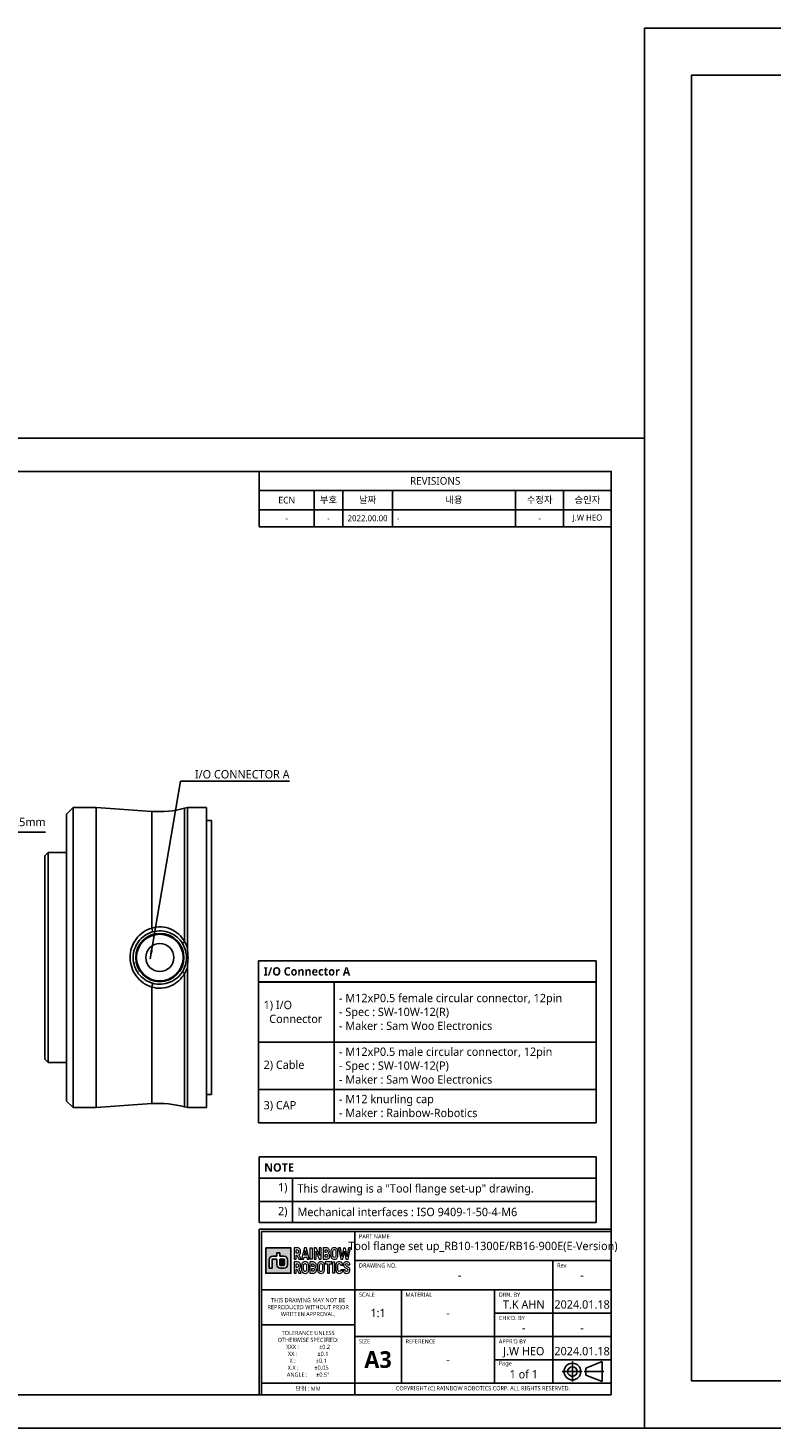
# Model space of a CAD drawing. Header units: millimetres. Extents: x 0 to 4378, y 0 to 2376.
# Tile 193 of 236: x 3599 to 3822, y 0 to 420. Entities that reach past the tile are written whole.
import ezdxf
from ezdxf.enums import TextEntityAlignment as Align

# ---------------------------------------------------------------- set-up
doc = ezdxf.new("R2010")
doc.units = ezdxf.units.MM
doc.header["$LTSCALE"] = 0.2
doc.linetypes.add('CENTER2', pattern=[1.125, 0.75, -0.125, 0.125, -0.125])
for name, color, linetype in [('02_Center Line', 1, 'CENTER2'), ('05_Section Line', 3, 'Continuous'), ('09_Table Line', 2, 'Continuous'), ('10_Drawing Template', 2, 'Continuous')]:
    doc.layers.add(name, color=color, linetype=linetype)
doc.layers.add('14_Mark', color=7, linetype='Continuous', true_color=0xe03c31)
doc.styles.add('Rainbow-2.5 Style', font='malgunsl.ttf')
doc.styles.add('Rainbow-4.0 Style', font='malgunsl.ttf')
doc.dimstyles.new('Rainbow-2.5 Style$3', dxfattribs={"dimtxt": 2.5, "dimasz": 2.5, "dimexe": 1, "dimexo": 1, "dimgap": 1, "dimtad": 1, "dimtoh": 1, "dimdsep": 46, "dimtxsty": 'Rainbow-2.5 Style', "dimcen": 0, "dimclrd": 251, "dimclre": 251, "dimclrt": 7, "dimazin": 3, "dimtp": 0.1, "dimtm": 0.1, "dimtfac": 0.71, "dimtmove": 0, "dimatfit": 3, "dimfxl": 1, "dimlwd": -1, "dimlwe": -1, "dimarcsym": 1})
doc.dimstyles.new('Rainbow-2.5 Style$7', dxfattribs={"dimtxt": 2.5, "dimasz": 2.5, "dimexe": 1, "dimexo": 1, "dimgap": 1, "dimtad": 1, "dimdsep": 46, "dimtxsty": 'Rainbow-2.5 Style', "dimcen": 0, "dimclrd": 251, "dimclre": 251, "dimclrt": 7, "dimazin": 3, "dimtp": 0.1, "dimtm": 0.1, "dimtfac": 0.71, "dimtmove": 0, "dimatfit": 3, "dimfxl": 1, "dimlwd": -1, "dimlwe": -1, "dimarcsym": 1})

# ---------------------------------------------------------------- blocks, each defined once
blk = doc.blocks.new('*T125')
at = {"color": 251, "transparency": 16777216}
for p, q in [((0, 0), (101.38, 0)), ((0, 0), (0, -48.55)), ((101.38, 0), (101.38, -48.55)), ((0, -6.31), (101.38, -6.31)), ((0, -6.36), (101.38, -6.36)), ((22.66, -6.36), (22.66, -48.55)), ((0, -24.34), (101.38, -24.34)), ((0, -38.55), (101.38, -38.55)), ((0, -48.55), (101.38, -48.55))]:
    blk.add_line(p, q, dxfattribs=at)
at = {"transparency": 16777216, "char_height": 2.5, "attachment_point": 4, "style": 'Rainbow-2.5 Style'}
for s, insert, width in [('{\\fMalgun Gothic|b1|i0|c129|p50;\\C3;I/O Connector A}', (1.5, -3.17), 98.3834), ('1) I/O\\P  Connector', (1.5, -15.33), 19.6611), ('- M12xP0.5 female circular connector, 12pin\\P- Spec : SW-10W-12(R)\\P- Maker : Sam Woo Electronics', (24.16, -15.33), 75.7223), ('- M12xP0.5 male circular connector, 12pin\\P- Spec : SW-10W-12(P)\\P- Maker : Sam Woo Electronics', (24.16, -31.44), 75.7223), ('2) Cable', (1.5, -31.44), 19.6611), ('3) CAP', (1.5, -43.55), 19.6611), ('- M12 knurling cap\\P- Maker : Rainbow-Robotics', (24.16, -43.55), 75.7223)]:
    blk.add_mtext(s, dxfattribs=dict(at, insert=insert, width=width))
blk = doc.blocks.new('A$C8af6dac1')
for p, q in [((-1.94, 43.06), (0, 45)), ((-1.94, 43.06), (-1.94, -43.06)), ((0, 45), (0, -45)), ((0, 45), (6.98, 45)), ((6.98, 45), (6.98, -45)), ((23.66, 43.83), (6.98, 45)), ((23.66, 43.83), (23.66, 8.85)), ((33.51, 44.78), (34.33, 45)), ((33.51, 44.78), (33.51, 4.75)), ((34.33, 2.96), (34.33, 45)), ((34.33, 45), (40.06, 45)), ((40.06, -45), (40.06, 45)), ((40.06, 41.1), (41.56, 41.1)), ((41.56, -41.1), (41.56, 41.1)), ((-8.44, 30.5), (-7.44, 31.5)), ((-8.44, 30.5), (-8.44, -30.5)), ((-7.44, -31.5), (-7.44, 31.5)), ((-7.44, 31.5), (-1.94, 31.5)), ((17.15, -0.59), (17.15, -0.59)), ((17.24, -1.38), (17.24, -1.38)), ((17.88, -3.67), (17.88, -3.67)), ((17.94, -3.8), (17.94, -3.8)), ((34.33, -45), (34.33, -2.96)), ((18.26, -4.46), (18.26, -4.46)), ((20.66, -7.31), (20.66, -7.31)), ((33.51, -4.75), (33.51, -44.78)), ((23.66, -8.85), (23.66, -43.83)), ((-8.44, -30.5), (-7.44, -31.5)), ((-7.44, -31.5), (-1.94, -31.5)), ((40.06, -41.1), (41.56, -41.1)), ((-1.94, -43.06), (0, -45)), ((0, -45), (6.98, -45)), ((23.66, -43.83), (6.98, -45)), ((33.51, -44.78), (34.33, -45)), ((34.33, -45), (40.06, -45))]:
    blk.add_line(p, q)
for radius in [7.25, 7, 4.2]:
    blk.add_circle((26.06, 0), radius)
for centre, start, end in [((25.75, 73.76), 266, 285), ((25.75, -73.76), 75, 94)]:
    blk.add_arc(centre, 30, start, end)
for centre, major_axis, ratio, start_param, end_param in [((23.59, 8.65), (0.275, -0.961), 0.124413, 0, 1.746228), ((33.77, 4.64), (-0.857, -0.516), 0.224443, 4.882104, 6.283185), ((33.77, -4.64), (-0.857, 0.516), 0.224443, 0, 1.401082), ((23.59, -8.65), (0.275, 0.961), 0.124413, 4.536957, 6.283185)]:
    blk.add_ellipse(centre, major_axis=major_axis, ratio=ratio, start_param=start_param, end_param=end_param)
for points, knots in [([(23.66, -8.85), (21.75, -8.3), (20.11, -7.12), (17.78, -3.95), (17.14, -1.99), (17.13, 1.97), (17.77, 3.94), (20.09, 7.1), (21.75, 8.3), (23.66, 8.85)], [0, 0, 0, 0, 0.25, 0.25, 0.5, 0.5, 0.75, 0.75, 1, 1, 1, 1]), ([(23.66, 8.85), (25.53, 9.42), (27.6, 9.28), (29.36, 8.52), (31.13, 7.75), (32.56, 6.42), (33.51, 4.75)], [0, 0, 0, 0, 0.5, 0.5, 0.5, 1, 1, 1, 1]), ([(23.86, 7.69), (22.19, 7.21), (20.72, 6.2), (19.68, 4.83), (18.65, 3.46), (18.06, 1.73), (18.06, -0.01), (18.07, -1.75), (18.65, -3.47), (19.69, -4.84), (20.73, -6.21), (22.19, -7.21), (23.86, -7.69)], [0, 0, 0, 0, 0.25, 0.25, 0.25, 0.5, 0.5, 0.5, 0.75, 0.75, 0.75, 1, 1, 1, 1]), ([(32.92, 4.13), (32.02, 5.62), (30.68, 6.76), (27.45, 8.07), (25.57, 8.18), (23.86, 7.69)], [0, 0, 0, 0, 0.5, 0.5, 1, 1, 1, 1]), ([(32.92, -4.13), (33.65, -2.9), (34.07, -1.45), (34.06, 1.47), (33.65, 2.9), (32.92, 4.13)], [0, 0, 0, 0, 0.5, 0.5, 1, 1, 1, 1]), ([(34.33, 2.96), (34.33, 2.3), (34.45, 1.63), (34.49, 0.97), (34.53, 0.31), (34.53, -0.34), (34.49, -0.99), (34.44, -1.65), (34.33, -2.31), (34.33, -2.96)], [0.0001826, 0.0001826, 0.0001826, 0.0001826, 0.3374037, 0.3374037, 0.3374037, 0.6673059, 0.6673059, 0.6673059, 0.9998061, 0.9998061, 0.9998061, 0.9998061]), ([(23.86, -7.69), (25.58, -8.18), (27.45, -8.07), (29.07, -7.41), (30.69, -6.76), (32.02, -5.62), (32.92, -4.13)], [0, 0, 0, 0, 0.5, 0.5, 0.5, 1, 1, 1, 1]), ([(33.51, -4.75), (32.56, -6.42), (31.13, -7.74), (29.37, -8.51), (27.61, -9.28), (25.54, -9.42), (23.66, -8.85)], [0, 0, 0, 0, 0.5, 0.5, 0.5, 1, 1, 1, 1])]:
    blk.add_open_spline(points, degree=3, knots=knots)
for points in [[(33.51, 4.75), (33.85, 4.18), (34.12, 3.59), (34.33, 2.96)], [(34.33, -2.96), (34.12, -3.58), (33.85, -4.19), (33.51, -4.75)]]:
    blk.add_open_spline(points, degree=3)
blk = doc.blocks.new('*D130')
at = {"color": 251, "linetype": 'ByBlock', "transparency": 16777216}
for p, q in [((3537.92, 146.11), (3553.4, 178.75)), ((3553.4, 178.75), (3604.15, 178.75)), ((3534.28, 138.43), (3536.85, 143.85)), ((3533.21, 136.17), (3532.13, 133.91))]:
    blk.add_line(p, q, dxfattribs=at)
at = {"color": 251, "transparency": 16777216}
for points in [[(3537.54, 146.28), (3538.3, 145.93), (3536.85, 143.85)], [(3532.83, 136.35), (3533.58, 135.99), (3534.28, 138.43)]]:
    blk.add_solid(points, dxfattribs=at)
at = {"layer": 'Defpoints', "color": 0, "transparency": 16777216}
for p in [(3536.85, 143.85), (3534.28, 138.43)]:
    blk.add_point(p, dxfattribs=at)
at = {"color": 7, "transparency": 16777216, "insert": (3579.27, 182.29), "char_height": 2.5, "attachment_point": 5, "style": 'Rainbow-2.5 Style'}
blk.add_mtext('∅6{}{\\C7; H7\\C3;{\\H1.42x;\\W0.5;(}{\\A2;\\H0.71x;+\\S0.012^ 0;}{\\H1.42x;\\W0.5;)}}{{}} PIN HOLE DP5.5mm', dxfattribs=at)
blk = doc.blocks.new('A$C04cd0c3c1123')
at = {"layer": '14_Mark'}
h = blk.add_hatch(color=256, dxfattribs=at)
h.dxf.hatch_style = 1
h.paths.add_polyline_path([(313.85, 54.05), (306.26, 54.05), (306.26, 46.45), (313.85, 46.45)])
h.paths.add_polyline_path([(312.8, 50.47), (312.8, 48.98, -0.414214), (311.75, 47.93), (310.68, 47.93, -0.414214), (309.63, 48.98), (309.63, 50.67), (308.37, 50.67, 0.414214), (308.16, 50.46), (308.16, 47.93), (307.31, 47.93), (307.31, 50.47, -0.414214), (308.36, 51.52), (309.63, 51.52), (309.63, 52.57), (310.48, 52.57), (310.48, 51.52), (311.75, 51.52, -0.414214)], flags=16)
h.paths.add_polyline_path([(311.95, 50.46), (311.95, 48.98, -0.414214), (311.74, 48.77), (310.69, 48.77, -0.414214), (310.48, 48.98), (310.48, 50.67), (311.74, 50.67, -0.414214)], flags=0)
h = blk.add_hatch(color=256, dxfattribs=at)
h.dxf.hatch_style = 1
h.paths.add_polyline_path([(311.95, 50.46, 0.414214), (311.74, 50.67), (310.48, 50.67), (310.48, 48.98, 0.414214), (310.69, 48.77), (311.74, 48.77, 0.414214), (311.95, 48.98)])
at = {"linetype": 'Continuous'}
for p, q in [((402.34, 17.94), (407.28, 19.98)), ((402.34, 17.94), (402.34, 15.85)), ((407.28, 19.98), (407.28, 13.91)), ((407.28, 13.91), (402.34, 15.85))]:
    blk.add_line(p, q, dxfattribs=at)
blk.add_lwpolyline([(0, 0), (420, 0), (420, 297), (0, 297)], close=True)
at = {"lineweight": 0}
for points in [[(315.71, 54.05), (314.78, 54.05), (314.78, 50.67), (315.37, 50.67), (315.37, 51.85), (315.64, 51.85)], [(315.7, 53.48), (315.81, 53.47), (315.99, 53.39), (316.1, 53.21), (316.14, 52.95), (316.13, 52.81), (316.06, 52.59), (315.92, 52.45), (315.7, 52.41), (315.37, 52.41)], [(315.37, 52.41), (315.37, 53.48), (315.7, 53.48)], [(315.64, 51.85), (316.24, 50.67), (316.9, 50.67), (316.21, 51.95)], [(316.61, 53.58), (316.48, 53.76), (316.4, 53.83), (316.21, 53.95), (315.98, 54.02), (315.71, 54.05)], [(316.21, 51.95), (316.22, 51.96), (316.41, 52.08), (316.56, 52.24)], [(316.56, 52.24), (316.66, 52.44), (316.72, 52.68), (316.75, 52.96), (316.74, 53.11), (316.69, 53.36), (316.61, 53.58)], [(318.5, 54.05), (317.86, 54.05), (317.04, 50.67), (317.65, 50.67), (317.79, 51.28), (318.58, 51.28)], [(317.91, 51.85), (318.04, 52.47), (318.06, 52.54), (318.09, 52.75), (318.13, 53.01), (318.17, 53.3), (318.19, 53.3)], [(318.19, 53.3), (318.21, 53.18), (318.25, 52.87), (318.3, 52.63), (318.32, 52.47), (318.46, 51.85), (317.91, 51.85)], [(318.58, 51.28), (318.71, 50.67), (319.33, 50.67), (318.5, 54.05)], [(321.43, 54.05), (320.84, 54.05), (320.84, 50.67), (321.42, 50.67), (321.42, 51.69), (321.42, 51.95), (321.41, 52.2), (321.4, 52.45), (321.38, 52.7), (321.35, 52.94), (321.37, 52.96)], [(321.37, 52.96), (321.38, 52.92), (321.44, 52.77), (321.54, 52.51), (321.68, 52.14), (322.33, 50.67)], [(322.4, 51.77), (322.38, 51.83), (322.28, 52.1), (322.22, 52.25), (322.13, 52.46), (321.43, 54.05)], [(322.33, 50.67), (322.92, 50.67), (322.92, 54.05)], [(322.92, 54.05), (322.33, 54.05), (322.33, 53.02), (322.34, 52.8), (322.35, 52.55), (322.36, 52.3), (322.39, 52.05), (322.42, 51.78), (322.4, 51.77)], [(324.5, 54.05), (323.52, 54.05), (323.52, 50.67), (324.53, 50.67), (324.58, 50.68), (324.84, 50.71), (325.06, 50.8), (325.25, 50.94), (325.28, 50.98), (325.41, 51.17)], [(324.41, 53.49), (324.6, 53.45), (324.75, 53.32), (324.79, 53.08), (324.76, 52.87), (324.64, 52.71), (324.43, 52.66), (324.11, 52.66)], [(324.11, 52.66), (324.11, 53.49), (324.41, 53.49)], [(324.44, 52.1), (324.58, 52.09), (324.79, 51.99), (324.85, 51.91), (324.91, 51.66), (324.91, 51.61), (324.84, 51.4), (324.69, 51.27), (324.44, 51.23), (324.11, 51.23)], [(324.11, 51.23), (324.11, 52.1), (324.44, 52.1)], [(325.28, 53.6), (325.15, 53.79), (324.98, 53.92), (324.76, 54.01), (324.5, 54.05)], [(325.41, 52.1), (325.29, 52.26), (325.08, 52.4), (325.14, 52.44), (325.28, 52.62)], [(325.28, 52.62), (325.36, 52.85), (325.39, 53.11), (325.39, 53.11), (325.36, 53.38), (325.28, 53.6)], [(325.41, 51.17), (325.49, 51.4), (325.52, 51.66), (325.49, 51.88), (325.41, 52.1)], [(326.87, 54.1), (326.72, 54.09), (326.48, 54.05), (326.26, 53.95), (326.09, 53.8), (325.99, 53.68), (325.89, 53.47), (325.82, 53.24), (325.81, 52.96), (325.81, 51.76), (325.81, 51.57), (325.87, 51.32), (325.95, 51.1)], [(325.95, 51.1), (326.09, 50.92), (326.17, 50.83), (326.37, 50.71), (326.6, 50.64), (326.87, 50.62), (327.01, 50.62), (327.26, 50.67), (327.47, 50.77), (327.65, 50.92), (327.74, 51.04), (327.84, 51.24), (327.91, 51.48), (327.93, 51.76), (327.93, 52.96), (327.92, 53.15), (327.87, 53.4), (327.78, 53.62)], [(326.87, 51.19), (326.72, 51.21), (326.55, 51.31), (326.45, 51.49), (326.41, 51.76), (326.41, 52.96), (326.43, 53.15), (326.51, 53.36), (326.65, 53.49), (326.87, 53.53)], [(327.78, 53.62), (327.65, 53.8), (327.56, 53.88), (327.36, 54.01), (327.13, 54.08), (326.87, 54.1)], [(326.87, 53.53), (327.01, 53.51), (327.18, 53.41), (327.28, 53.23), (327.32, 52.96), (327.32, 51.76), (327.3, 51.57), (327.22, 51.36), (327.08, 51.23), (326.87, 51.19)], [(328.68, 54.05), (328.07, 54.05), (328.82, 50.67)], [(329.13, 51.42), (329.11, 51.54), (329.08, 51.76), (329.04, 52.02), (328.98, 52.33), (328.68, 54.05)], [(328.82, 50.67), (329.45, 50.67), (329.73, 51.97), (329.75, 52.06), (329.8, 52.29), (329.84, 52.54), (329.87, 52.79), (329.9, 53.06), (329.92, 53.06)], [(330.22, 53.99), (329.59, 53.99), (329.3, 52.34), (329.25, 52.05), (329.2, 51.73), (329.16, 51.52), (329.15, 51.42), (329.13, 51.42)], [(329.92, 53.06), (329.93, 52.96), (329.95, 52.71), (329.99, 52.46), (330.03, 52.21), (330.08, 51.97), (330.36, 50.67)], [(330.66, 51.42), (330.65, 51.49), (330.62, 51.67), (330.58, 51.95), (330.52, 52.34), (330.22, 53.99)], [(330.36, 50.67), (330.99, 50.67), (331.74, 54.05)], [(331.74, 54.05), (331.13, 54.05), (330.83, 52.33), (330.79, 52.11), (330.74, 51.84), (330.71, 51.6), (330.68, 51.42), (330.66, 51.42)], [(315.71, 49.82), (314.78, 49.82), (314.78, 46.45), (315.37, 46.45), (315.37, 47.63), (315.64, 47.63)], [(315.7, 49.26), (315.81, 49.25), (315.99, 49.16), (316.1, 48.99), (316.14, 48.73), (316.13, 48.59), (316.06, 48.37), (315.92, 48.24), (315.7, 48.19), (315.37, 48.19)], [(315.37, 48.19), (315.37, 49.26), (315.7, 49.26)], [(315.64, 47.63), (316.24, 46.45), (316.9, 46.45), (316.21, 47.73)], [(316.61, 49.36), (316.48, 49.54), (316.4, 49.61), (316.21, 49.73), (315.98, 49.8), (315.71, 49.82)], [(316.21, 47.73), (316.22, 47.74), (316.41, 47.86), (316.56, 48.02)], [(316.56, 48.02), (316.66, 48.22), (316.72, 48.46), (316.75, 48.74), (316.74, 48.88), (316.69, 49.14), (316.61, 49.36)], [(318.1, 49.88), (317.96, 49.88), (317.71, 49.82), (317.5, 49.73), (317.32, 49.58), (317.22, 49.46), (317.12, 49.25), (317.06, 49.01), (317.04, 48.74), (317.04, 47.54), (317.05, 47.34), (317.09, 47.1), (317.19, 46.88)], [(317.19, 46.88), (317.32, 46.7), (317.41, 46.62), (317.6, 46.49), (317.83, 46.42), (318.1, 46.39), (318.24, 46.4), (318.49, 46.45), (318.7, 46.55), (318.88, 46.7), (318.97, 46.82), (319.08, 47.02), (319.13, 47.26), (319.16, 47.54), (319.16, 48.74), (319.15, 48.93), (319.1, 49.18), (319.01, 49.4)], [(318.1, 46.97), (317.95, 46.99), (317.78, 47.09), (317.68, 47.27), (317.65, 47.54), (317.65, 48.74), (317.66, 48.93), (317.74, 49.14), (317.89, 49.27), (318.1, 49.31)], [(319.01, 49.4), (318.88, 49.58), (318.79, 49.66), (318.59, 49.78), (318.36, 49.86), (318.1, 49.88)], [(318.1, 49.31), (318.24, 49.29), (318.41, 49.19), (318.51, 49.01), (318.55, 48.74), (318.55, 47.54), (318.53, 47.35), (318.45, 47.14), (318.31, 47.01), (318.1, 46.97)], [(320.51, 49.82), (319.52, 49.82), (319.52, 46.45), (320.59, 46.45), (320.84, 46.49), (321.06, 46.58), (321.25, 46.72), (321.28, 46.76), (321.41, 46.95)], [(320.42, 49.26), (320.6, 49.23), (320.75, 49.1), (320.8, 48.86), (320.77, 48.65), (320.65, 48.49), (320.43, 48.44), (320.11, 48.44)], [(320.11, 48.44), (320.11, 49.26), (320.42, 49.26)], [(320.44, 47.88), (320.59, 47.87), (320.79, 47.77), (320.86, 47.69), (320.91, 47.44), (320.91, 47.38), (320.85, 47.18), (320.69, 47.05), (320.45, 47.01), (320.11, 47.01)], [(320.11, 47.01), (320.11, 47.88), (320.44, 47.88)], [(321.29, 49.38), (321.15, 49.57), (320.98, 49.7), (320.77, 49.79), (320.51, 49.82)], [(321.41, 47.88), (321.29, 48.04), (321.09, 48.18), (321.14, 48.22), (321.28, 48.4)], [(321.28, 48.4), (321.37, 48.62), (321.4, 48.88), (321.4, 48.89), (321.37, 49.15), (321.29, 49.38)], [(321.41, 46.95), (321.49, 47.18), (321.52, 47.44), (321.5, 47.66), (321.41, 47.88)], [(322.87, 49.88), (322.73, 49.88), (322.48, 49.82), (322.27, 49.73), (322.09, 49.58), (322, 49.46), (321.89, 49.25), (321.83, 49.01), (321.81, 48.74), (321.81, 47.54), (321.82, 47.34), (321.87, 47.1), (321.96, 46.88)], [(321.96, 46.88), (322.09, 46.7), (322.18, 46.62), (322.38, 46.49), (322.61, 46.42), (322.87, 46.39), (323.01, 46.4), (323.26, 46.45), (323.47, 46.55), (323.65, 46.7), (323.75, 46.82), (323.85, 47.02), (323.91, 47.26), (323.93, 47.54), (323.93, 48.74), (323.92, 48.93), (323.87, 49.18), (323.78, 49.4)], [(322.87, 46.97), (322.72, 46.99), (322.56, 47.09), (322.45, 47.27), (322.42, 47.54), (322.42, 48.74), (322.43, 48.93), (322.51, 49.14), (322.66, 49.27), (322.87, 49.31)], [(323.78, 49.4), (323.65, 49.58), (323.56, 49.66), (323.37, 49.78), (323.14, 49.86), (322.87, 49.88)], [(322.87, 49.31), (323.02, 49.29), (323.19, 49.19), (323.29, 49.01), (323.32, 48.74), (323.32, 47.54), (323.31, 47.35), (323.23, 47.14), (323.08, 47.01), (322.87, 46.97)], [(327.41, 49.33), (327.35, 49.09), (327.32, 48.81), (327.32, 47.47), (327.33, 47.33), (327.37, 47.07), (327.46, 46.85), (327.59, 46.67), (327.65, 46.62), (327.84, 46.5), (328.07, 46.42), (328.33, 46.39), (328.45, 46.4), (328.7, 46.44), (328.92, 46.53), (329.1, 46.67), (329.17, 46.75), (329.28, 46.95)], [(328.33, 49.89), (328.24, 49.89), (327.99, 49.85), (327.77, 49.75), (327.59, 49.61), (327.52, 49.53), (327.41, 49.33)], [(328.33, 46.97), (328.28, 46.97), (328.09, 47.04), (327.97, 47.2), (327.94, 47.47), (327.94, 48.88), (327.99, 49.12), (328.12, 49.27), (328.33, 49.32)], [(328.33, 49.32), (328.45, 49.31), (328.66, 49.2), (328.73, 49.09), (328.78, 48.82), (329.37, 48.82), (329.36, 48.97), (329.31, 49.22), (329.22, 49.44), (329.08, 49.62), (329.03, 49.67), (328.83, 49.79), (328.6, 49.87), (328.33, 49.89)], [(329.39, 47.45), (328.79, 47.45), (328.77, 47.29), (328.66, 47.09), (328.58, 47.02), (328.33, 46.97)], [(329.28, 46.95), (329.35, 47.18), (329.39, 47.45)], [(330.13, 47.41), (329.53, 47.41), (329.53, 47.31), (329.57, 47.05), (329.67, 46.84), (329.81, 46.66), (329.85, 46.61), (330.05, 46.49), (330.28, 46.41), (330.55, 46.39), (330.63, 46.39), (330.89, 46.43), (331.11, 46.52), (331.29, 46.66), (331.31, 46.67), (331.45, 46.86)], [(330.55, 49.89), (330.52, 49.89), (330.26, 49.86), (330.04, 49.78), (329.85, 49.65), (329.72, 49.48), (329.63, 49.27), (329.59, 49.01), (329.61, 48.81), (329.7, 48.58), (329.78, 48.44), (329.95, 48.27), (330.06, 48.17), (330.27, 48.03), (330.39, 47.95), (330.6, 47.82), (330.67, 47.77), (330.85, 47.6), (330.87, 47.57), (330.95, 47.34), (330.95, 47.28), (330.85, 47.07), (330.79, 47.02), (330.55, 46.96)], [(330.55, 46.96), (330.53, 46.96), (330.31, 47.02), (330.18, 47.16), (330.13, 47.41)], [(331.45, 46.86), (331.54, 47.08), (331.57, 47.33), (331.56, 47.49), (331.49, 47.73), (331.44, 47.83), (331.3, 48.03), (331.22, 48.09), (331.03, 48.25), (330.95, 48.3), (330.74, 48.43), (330.68, 48.46), (330.47, 48.6), (330.45, 48.61), (330.27, 48.78), (330.19, 49), (330.2, 49.02), (330.29, 49.23), (330.31, 49.25), (330.55, 49.32)], [(331.39, 49.45), (331.26, 49.63), (331.23, 49.66), (331.04, 49.79), (330.81, 49.86), (330.55, 49.89)], [(330.55, 49.32), (330.71, 49.29), (330.86, 49.16), (330.91, 48.92), (331.52, 48.92), (331.52, 48.97), (331.48, 49.23), (331.39, 49.45)]]:
    blk.add_lwpolyline(points, dxfattribs=at)
for points in [[(319.65, 54.05), (320.24, 54.05), (320.24, 50.67), (319.65, 50.67), (319.65, 54.05)], [(326.09, 49.82), (324.13, 49.82), (324.13, 49.26), (324.8, 49.26), (324.8, 46.45), (325.41, 46.45), (325.41, 49.26), (326.09, 49.26)], [(326.37, 49.82), (326.96, 49.82), (326.96, 46.45), (326.37, 46.45), (326.37, 49.82)]]:
    blk.add_lwpolyline(points, close=True, dxfattribs=at)
at = {"linetype": 'Continuous'}
for radius in [2.51, 1.44]:
    blk.add_circle((398.35, 16.93), radius, dxfattribs=at)
at = {"layer": '02_Center Line'}
for p, q in [((395.29, 16.93), (401.37, 16.93)), ((398.35, 13.92), (398.35, 19.99)), ((401.85, 16.93), (407.82, 16.93))]:
    blk.add_line(p, q, dxfattribs=at)
at = {"layer": '05_Section Line', "linetype": 'Continuous'}
for q in [(410, 59.7), (304.3, 10)]:
    blk.add_line((304.3, 59.7), q, dxfattribs=at)
blk.add_lwpolyline([(410, 10), (410, 287), (10, 287), (10, 10)], close=True, dxfattribs=at)
at = {"layer": '09_Table Line'}
for p, q in [((305, 41.5), (305, 59)), ((305, 59), (333, 59)), ((333, 10), (333, 59)), ((333, 59), (410, 59)), ((410, 59), (410, 10)), ((392.5, 50.25), (333, 50.25)), ((392.5, 50.25), (410, 50.25)), ((392.5, 41.5), (392.5, 50.25)), ((305, 41.5), (333, 41.5)), ((305, 31), (305, 41.5)), ((375, 41.5), (333, 41.5)), ((347, 41.5), (347, 13.5)), ((375, 41.5), (392.5, 41.5)), ((375, 34.5), (375, 41.5)), ((392.5, 34.5), (392.5, 41.5)), ((392.5, 41.5), (410, 41.5)), ((375, 34.5), (392.5, 34.5)), ((375, 27.5), (375, 34.5)), ((392.5, 27.5), (392.5, 34.5)), ((392.5, 34.5), (410, 34.5)), ((333, 31), (305, 31)), ((305, 23.42), (305, 31)), ((333, 27.5), (410, 27.5)), ((375, 27.5), (375, 20.5)), ((392.5, 20.5), (392.5, 27.5)), ((305, 10), (305, 23.42)), ((375, 20.5), (375, 13.5)), ((375, 20.5), (392.5, 20.5)), ((392.5, 13.5), (392.5, 20.5)), ((392.5, 20.5), (410, 20.5)), ((333, 13.5), (305, 13.5)), ((410, 13.5), (333, 13.5)), ((305, 10), (333, 10)), ((333, 10), (410, 10))]:
    blk.add_line(p, q, dxfattribs=at)
at = {"layer": '14_Mark'}
for p, q in [((307.31, 47.93), (307.31, 50.47)), ((308.16, 47.93), (308.16, 50.46)), ((308.36, 51.52), (309.63, 51.52)), ((309.63, 50.67), (308.37, 50.67)), ((309.63, 51.52), (309.63, 52.57)), ((309.63, 52.57), (310.48, 52.57)), ((309.63, 48.98), (309.63, 50.67)), ((310.48, 52.57), (310.48, 51.52)), ((310.48, 51.52), (311.75, 51.52)), ((311.74, 50.67), (310.48, 50.67)), ((310.48, 50.67), (310.48, 48.98)), ((311.95, 50.46), (311.95, 48.98)), ((312.8, 50.47), (312.8, 48.98)), ((307.31, 47.93), (308.16, 47.93)), ((310.68, 47.93), (311.75, 47.93)), ((310.69, 48.77), (311.74, 48.77))]:
    blk.add_line(p, q, dxfattribs=at)
blk.add_lwpolyline([(306.26, 54.05), (313.85, 54.05), (313.85, 46.45), (306.26, 46.45)], close=True, dxfattribs=at)
for centre, radius, start, end in [((308.36, 50.47), 1.05, 90, 180), ((308.37, 50.46), 0.21, 90, 180), ((311.74, 50.46), 0.21, 0, 90), ((311.75, 50.47), 1.05, 0, 90), ((310.68, 48.98), 1.05, 180, 270), ((310.69, 48.98), 0.21, 180, 270), ((311.74, 48.98), 0.21, 270, 0), ((311.75, 48.98), 1.05, 270, 0)]:
    blk.add_arc(centre, radius, start, end, dxfattribs=at)
at = {"color": 2, "linetype": 'Continuous', "char_height": 1.25, "width": 28, "attachment_point": 5, "style": 'Rainbow-2.5 Style'}
for s, insert in [('{\\C256;THIS DRAWING MAY NOT BE \\PREPRODUCED WITHOUT PRIOR \\PWRITTEN APPROVAL.}', (319, 36.25)), ('{\\C256;TOLERANCE UNLESS \\POTHERWISE SPECIFIED:\\PXXX :              %%P0.2\\PXX :              %%P0.1  \\PX :              %%P0.1\\PX.X :           %%P0.05\\PANGLE :      %%P0.5%%D}', (319, 22.25)), ('{\\C256;단위 : MM}', (319, 11.75))]:
    blk.add_mtext(s, dxfattribs=dict(at, insert=insert))
at = {"insert": (340, 20.5), "char_height": 5, "width": 14, "attachment_point": 5, "style": 'Rainbow-2.5 Style'}
blk.add_mtext('{\\fMalgun Gothic|b1|i0|c129|p50;A3}', dxfattribs=at)
at = {"linetype": 'Continuous', "insert": (371.5, 11.79), "char_height": 1.25, "width": 77, "attachment_point": 5, "style": 'Rainbow-2.5 Style'}
blk.add_mtext('COPYRIGHT (C) RAINBOW ROBOTICS CORP. ALL RIGHTS RESERVED.', dxfattribs=at)
at = {"linetype": 'Continuous', "style": 'Rainbow-2.5 Style'}
for tag, p in [('PART_NAME', (371.5, 54.62)), ('DRAWING_NO', (364.5, 45.87)), ('REV', (401.25, 45.87)), ('제도', (383.75, 37.06)), ('DATE_1', (401.25, 37.06)), ('SCALE', (340, 34.5)), ('MATERIAL', (361, 34.5)), ('검도', (383.75, 30.06)), ('DATE_2', (401.25, 30.06)), ('REFERENCE', (361, 20.5)), ('승인', (383.75, 23.06)), ('DATE_3', (401.25, 23.06)), ('PAGE', (383.75, 16.12))]:
    blk.add_attdef(tag, text='', height=2.5, dxfattribs=at).set_placement(p, align=Align.MIDDLE_CENTER)
at = {"layer": '10_Drawing Template', "linetype": 'Continuous', "char_height": 1.25, "attachment_point": 7, "style": 'Rainbow-2.5 Style'}
for s, insert in [('PART NAME', (334.25, 56.85)), ('DRAWING NO.', (334.25, 48.1)), ('Rev', (393.75, 48.1)), ('SCALE', (334.25, 39.35)), ('MATERIAL', (348.25, 39.35)), ('DRN. BY', (376.25, 39.35)), ("CHK'D. BY", (376.25, 32.35)), ('SIZE', (334.25, 25.35)), ('REFERENCE', (348.25, 25.35)), ("APPR'D BY", (376.25, 25.35)), ('Page', (376.25, 18.35))]:
    blk.add_mtext(s, dxfattribs=dict(at, insert=insert))
blk = doc.blocks.new('*T133')
at = {"color": 2, "transparency": 16777216}
for p, q in [((0, 0), (105.7, 0)), ((0, 0), (0, -16.67)), ((105.7, 0), (105.7, -16.67)), ((0, -5.77), (105.7, -5.77)), ((16.54, -5.77), (16.54, -16.67)), ((25.09, -5.77), (25.09, -16.67)), ((40.01, -5.77), (40.01, -16.67)), ((76.99, -5.77), (76.99, -16.67)), ((91.41, -5.77), (91.41, -16.67)), ((0, -11.54), (105.7, -11.54)), ((0, -16.67), (105.7, -16.67))]:
    blk.add_line(p, q, dxfattribs=at)
at = {"transparency": 16777216, "insert": (52.85, -2.88), "char_height": 2.277, "width": 102.9679, "attachment_point": 5, "style": 'Rainbow-2.5 Style'}
blk.add_mtext('REVISIONS', dxfattribs=at)
at = {"color": 7, "transparency": 16777216, "char_height": 2, "attachment_point": 5, "style": 'Rainbow-2.5 Style'}
for s, insert, width in [('ECN', (8.27, -8.65), 13.8104), ('부호', (20.82, -8.65), 5.8198), ('날짜', (32.55, -8.65), 12.1814), ('내용', (58.5, -8.65), 34.2539), ('수정자', (84.2, -8.65), 11.6854), ('승인자', (98.56, -8.65), 11.5568)]:
    blk.add_mtext(s, dxfattribs=dict(at, insert=insert, width=width))
at = {"color": 4, "transparency": 16777216, "char_height": 1.8, "style": 'Rainbow-2.5 Style'}
for s, insert, width, attachment_point in [('-', (8.27, -14.1), 13.8104, 5), ('-', (20.82, -14.1), 5.8198, 5), ('2022.00.00', (32.55, -14.1), 12.1814, 5), ('-', (41.37, -14.1), 34.2539, 4), ('-', (84.2, -14.1), 11.6854, 5), ('J.W HEO', (98.56, -14.1), 11.5568, 5)]:
    blk.add_mtext(s, dxfattribs=dict(at, insert=insert, width=width, attachment_point=attachment_point))
blk = doc.blocks.new('*T134')
at = {"color": 251, "transparency": 16777216}
for p, q in [((0, 0), (101.17, 0)), ((0, 0), (0, -19.69)), ((101.17, 0), (101.17, -19.69)), ((0, -6.31), (101.17, -6.31)), ((0, -6.36), (101.17, -6.36)), ((10, -6.36), (10, -19.69)), ((0, -13.36), (101.17, -13.36)), ((0, -19.69), (101.17, -19.69))]:
    blk.add_line(p, q, dxfattribs=at)
at = {"transparency": 16777216, "char_height": 2.5, "style": 'Rainbow-2.5 Style'}
for s, insert, width, attachment_point in [('{\\fMalgun Gothic|b1|i0|c129|p50;NOTE}', (1.5, -3.17), 98.1688, 4), ('1)', (8.5, -7.83), 7, 3), ('This drawing is a "Tool flange set-up" drawing.', (11.5, -9.85), 88.1688, 4), ('2)', (8.5, -16.53), 7, 6), ('Mechanical interfaces : ISO 9409-1-50-4-M6 ', (11.5, -16.53), 88.1688, 4)]:
    blk.add_mtext(s, dxfattribs=dict(at, insert=insert, width=width, attachment_point=attachment_point))
blk = doc.blocks.new('A$C5c51ae111123')
blk.add_lwpolyline([(0, 0), (594, 0), (594, 420), (0, 420)], close=True)
at = {"layer": '05_Section Line', "linetype": 'Continuous'}
blk.add_lwpolyline([(579.86, 14.14), (579.86, 405.9), (14.14, 405.9), (14.14, 14.14)], close=True, dxfattribs=at)
at = {"linetype": 'Continuous', "style": 'Rainbow-4.0 Style'}
for tag, p in [('PART_NAME', (525.41, 77.26)), ('DRAWING_NO', (515.51, 64.88)), ('REV', (567.48, 64.88)), ('제도', (542.73, 52.41)), ('SCALE', (480.86, 48.79)), ('MATERIAL', (510.56, 48.79)), ('DATE_1', (567.48, 52.41)), ('검도', (542.73, 42.51)), ('DATE_2', (567.48, 42.51)), ('승인', (542.73, 32.61)), ('DATE_3', (567.48, 32.61)), ('REFERENCE', (510.56, 28.99)), ('PAGE', (542.73, 22.81))]:
    blk.add_attdef(tag, text='', height=3.54, dxfattribs=at).set_placement(p, align=Align.MIDDLE_CENTER)

msp = doc.modelspace()

# ---------------------------------------------------------------- block references
for name, p in [('A$C5c51ae111123', (3784, 0)), ('*T133', (3668.3, 287)), ('A$C8af6dac1', (3612.412, 141.138)), ('*T125', (3668.125, 140.135)), ('*T134', (3668.3, 81.309))]:
    msp.add_blockref(name, p)
msp.add_blockref('A$C04cd0c3c1123', (3364, 0)).add_auto_attribs({'승인': 'J.W HEO', '검도': '-', '제도': 'T.K AHN', 'REV': '-', 'PART_NAME': 'Tool flange set up_RB10-1300E/RB16-900E(E-Version)', 'DRAWING_NO': '-', 'SCALE': '1:1', 'MATERIAL': '-', 'REFERENCE': '-', 'PAGE': '1 of 1', 'DATE_1': '2024.01.18', 'DATE_2': '-', 'DATE_3': '2024.01.18'})

# ---------------------------------------------------------------- texts
at = {"insert": (3677.437, 194.828), "char_height": 2.5, "attachment_point": 9, "style": 'Rainbow-2.5 Style'}
msp.add_mtext('I/O CONNECTOR A', dxfattribs=at)

# ---------------------------------------------------------------- dimensions: what is measured, and where the dimension line sits
dim = msp.add_diameter_dim_2p(p1=(3534.277, 138.426), p2=(3536.848, 143.847), text='<>{}{\\C7; H7\\C3;{\\H1.42x;\\W0.5;(}{\\A2;\\H0.71x;+\\S0.012^ 0;}{\\H1.42x;\\W0.5;)}}{{}} PIN HOLE DP5.5mm', dimstyle='Rainbow-2.5 Style$3', override={"dimtp": 0.03, "dimtm": 0, "dimtdec": 3, "dimatfit": 2})
dim.commit()
dim.dimension.update_dxf_attribs({"geometry": '*D130', "text_midpoint": (3579.273, 178.748), "dimtype": 163})

# ---------------------------------------------------------------- leaders
at = {"annotation_type": 0, "has_hookline": 1, "hookline_direction": 0, "text_width": 29.419}
msp.add_leader([(3635.555, 140.755), (3644.718, 194.028), (3647.218, 194.028)], dimstyle='Rainbow-2.5 Style$7', override={"dimgap": 0.8, "dimtad": 1}, dxfattribs=at)

doc.saveas('drawing.dxf')
